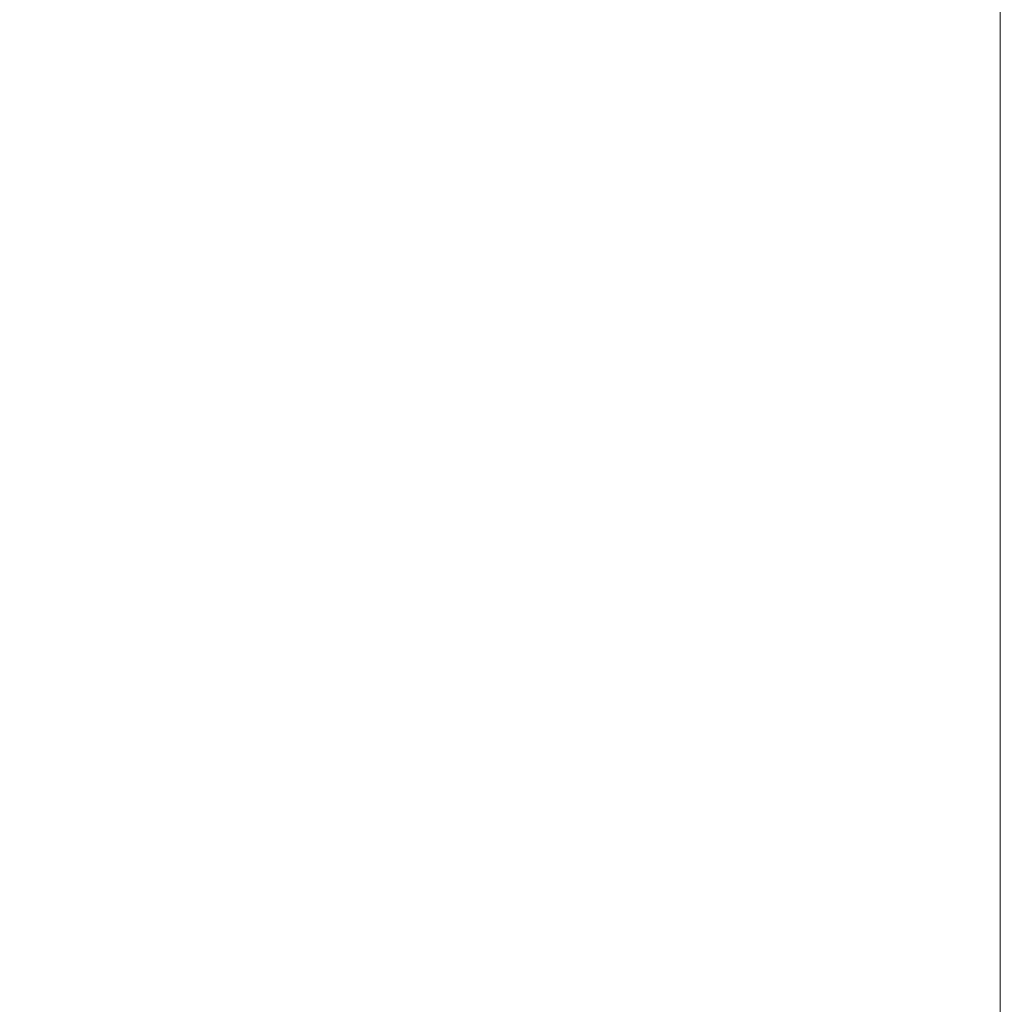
# Model space of a CAD drawing. Header units: millimetres. Extents: x 0 to 650, y -1 to 707.
# Tile 52 of 131: x 95 to 106, y 643 to 655. Entities that reach past the tile are written whole.
import ezdxf
from ezdxf.xclip import XClip

# ---------------------------------------------------------------- set-up
doc = ezdxf.new("R2010")
doc.units = ezdxf.units.MM
doc.header["$MEASUREMENT"] = 0
doc.header["$XCLIPFRAME"] = 0
doc.linetypes.add('Wipeout_Contour', pattern=[1000, 0, -1000])
doc.layers.add('Parede.ARQ', color=7, linetype='Continuous')

# ---------------------------------------------------------------- blocks, each defined once
blk = doc.blocks.new('Desenho_3_3', base_point=(252.309, 622.835))
at = {"color": 254, "linetype": 'Wipeout_Contour', "lineweight": 0, "ltscale": 49723.751362}
blk.add_wipeout([(94.543, 671.135), (94.543, 640.499), (94.599, 640.511), (94.791, 640.524), (95.143, 640.491), (95.365, 640.459), (95.428, 640.485), (95.588, 640.442), (95.6, 640.415), (95.603, 640.429), (95.613, 640.452), (95.662, 640.525), (95.776, 640.577), (95.795, 640.581), (95.848, 640.604), (95.937, 640.617), (95.986, 640.613), (96.022, 640.627), (96.048, 640.637), (96.168, 640.657), (96.281, 640.666), (96.475, 640.638), (96.548, 640.581), (96.599, 640.578), (96.661, 640.539), (96.755, 640.534), (96.924, 640.472), (96.97, 640.421), (97.093, 640.305), (97.129, 640.239), (97.269, 640.06), (97.284, 640), (97.347, 639.752), (97.351, 639.733), (97.38, 639.458), (97.382, 639.253), (97.361, 639.194), (97.357, 639.175), (97.334, 639.041), (97.326, 639.018), (97.322, 639.006), (97.245, 638.754), (97.121, 638.439), (97.11, 638.42), (97.029, 638.311), (97.052, 638.297), (97.245, 638.128), (97.244, 638.063), (97.392, 637.631), (97.506, 637.498), (97.542, 637.341), (97.603, 637.266), (97.635, 637.07), (98.223, 636.55), (98.299, 636.33), (98.668, 635.442), (98.493, 634.867), (98.078, 634.469), (97.735, 634.225), (97.713, 634.206), (97.622, 634.142), (97.176, 633.74), (97.238, 633.416), (97.348, 632.876), (97.516, 631.929), (97.563, 631.611), (97.586, 631.45), (97.559, 631.149), (97.258, 631.194), (97.249, 631.142), (97.267, 631.112), (97.535, 630.58), (97.691, 630.296), (105.696, 630.963), (105.696, 638.635), (106.196, 638.635), (106.196, 671.135)], dxfattribs=at).dxf.layer = 'Parede.ARQ'
at = {"layer": 'Parede.ARQ', "color": 8, "linetype": 'Continuous', "lineweight": 0}
blk.add_line((106.196, 656.635), (106.196, 622.685), dxfattribs=at)

msp = doc.modelspace()

# ---------------------------------------------------------------- block references
at = {"color": 7, "linetype": 'Continuous', "lineweight": 0}
ref = msp.add_blockref('Desenho_3_3', (252.309, 622.835), dxfattribs=at)
XClip(ref).set_block_clipping_path([(94.5429147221, 610.0813537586), (504.066260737, 688.4753035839)])

doc.saveas('drawing.dxf')
